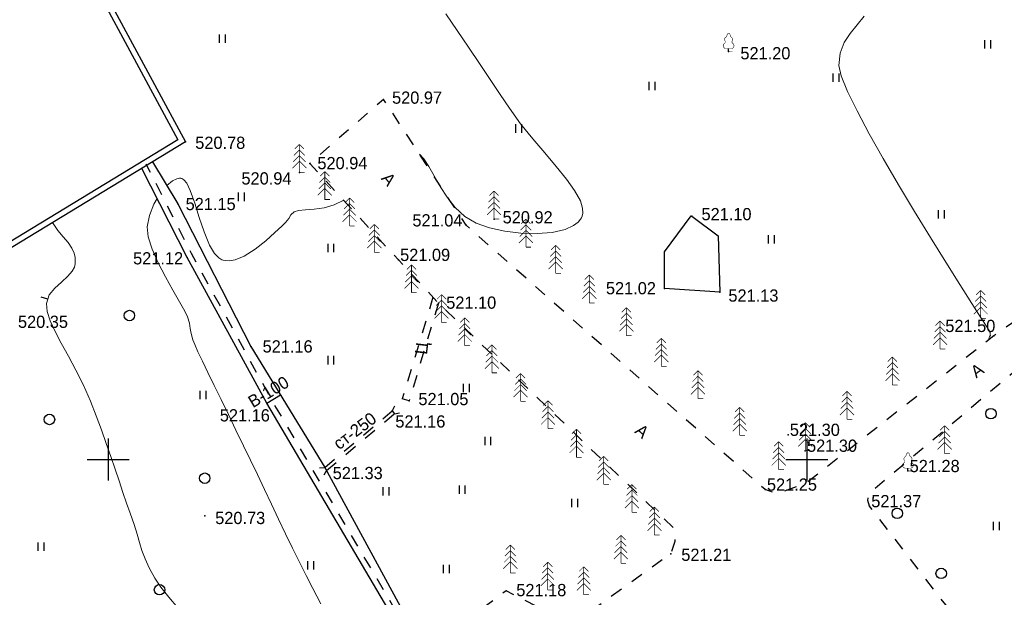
# Model space of a CAD drawing. Header units: millimetres. Extents: x 767170 to 66149698, y -983507 to 2493658.
# Tile 30 of 256: x 1444737 to 1515197, y -688462 to -647146. Entities that reach past the tile are written whole.
import ezdxf

# ---------------------------------------------------------------- set-up
doc = ezdxf.new("R2010")
doc.units = ezdxf.units.MM
doc.linetypes.add('Д_ТРОТ_ТРУБА', pattern=[3, 1.5, -1.5])
doc.linetypes.add('ДОРОГИ_СТРОЯЩ', pattern=[9, 8, -1])
for name, color, linetype in [('(001) Сетка', 92, 'Continuous'), ('(004) Точки рельефа', 7, 'Continuous'), ('(014) Водопровод', 5, 'ИК_Водопровод -------в--------'), ('(022) Возд. Линии', 7, 'Continuous'), ('(025) Дорога', 7, 'Continuous'), ('(027) Гидрография', 7, 'Continuous'), ('(028) Гидротехн.', 7, 'Continuous'), ('(031) Горизонтали', 42, 'Continuous'), ('(035) Откосы', 7, 'Continuous'), ('(036) Растительность', 7, 'Continuous'), ('(038) Деревья', 7, 'Continuous'), ('(040) Ограда', 7, 'Continuous')]:
    doc.layers.add(name, color=color, linetype=linetype)
doc.layers.add('(042) Бергштрих', color=32, linetype='Continuous', lineweight=30)
doc.styles.add('BM-431', font='txt')
doc.styles.add('D-431', font='txt')
doc.styles.get("Standard").update_dxf_attribs({"font": 'isocpeui.ttf'})
doc.linetypes.add('GAZ_VOZDUSH', pattern='A,1,-2,["~",Standard,S=3,R=0,X=-1.5,Y=-1.5],-1,10', length=14)
doc.linetypes.add('ИК_Водопровод -------в--------', pattern='A,9,-0.6,["В",Standard,S=1.2,R=0,X=0,Y=-0.6],-1.2', length=10.8)
doc.linetypes.add('ОГРАДА_БЕТ', pattern='A,4,["|",Standard,S=0.8,R=0,X=0,Y=-0.8],4', length=8)
doc.linetypes.add('ОТКОСЫ_НЕУКР', pattern='A,0.5,["|",Standard,S=1.2,R=0,X=0,Y=-1.2],1,["|",Standard,S=0.5,R=0,X=0,Y=-0.5],0.5', length=2)

# ---------------------------------------------------------------- blocks, each defined once
blk = doc.blocks.new('ell')
at = {"const_width": 0.05}
for points in [[(0, 1.6), (-0.386, 1.214)], [(0, 2), (-0.329, 1.671)], [(0, 0), (0, 2)], [(0, 2), (0.329, 1.671)], [(0, 1.6), (0.386, 1.214)], [(0, 0.8), (-0.5, 0.3)], [(0, 1.2), (-0.443, 0.757)], [(0, 1.2), (0.443, 0.757)], [(0, 0.8), (0.5, 0.3)], [(0, 0), (0.375, 0)]]:
    blk.add_lwpolyline(points, dxfattribs=at)
blk = doc.blocks.new('d')
at = {"layer": '(038) Деревья'}
blk.add_ellipse((0, 0), major_axis=(0.265, 0.265), ratio=1, start_param=5.497787, end_param=11.780972, dxfattribs=at)
blk = doc.blocks.new('I04010')
for p, q in [((-0.412273, 0.007146), (-0.412273, 1.207146)), ((0.387727, 1.207146), (0.387727, 0.007146))]:
    blk.add_line(p, q)
blk = doc.blocks.new('Setka')
at = {"layer": '(001) Сетка'}
for p, q in [((0, 1.5), (0, -1.5)), ((-1.5, 0), (1.5, 0))]:
    blk.add_line(p, q, dxfattribs=at)
blk = doc.blocks.new('karagach')
at = {"const_width": 0.05}
for points in [[(-0.42, 0.746, 0.383603), (-0.341, 1.004, 0.352912)], [(-0.277, 1.346, 0.430853), (-0.341, 1.004, 0.548276)], [(-0.277, 1.346, 0.181567), (-0.156, 1.546, 0.303004)], [(0, 1.75, 0.246034), (-0.156, 1.546, 0.489079)], [(0, 1.75, -0.246034), (0.156, 1.546, -0.489079)], [(0.277, 1.346, -0.181567), (0.156, 1.546, -0.303004)], [(0.277, 1.346, -0.430853), (0.341, 1.004, -0.548276)], [(0.42, 0.746, -0.383603), (0.341, 1.004, -0.352912)], [(-0.42, 0.746, 0.626949), (-0.291, 0.275, 0.702465)], [(0.42, 0.746, -0.626949), (0.291, 0.275, -0.702465)]]:
    blk.add_lwpolyline(points, format="xyb", dxfattribs=at)
for points in [[(0, 0.275), (-0.291, 0.275)], [(0, 0), (0, 0.275)], [(0, 0.275), (0.291, 0.275)], [(0, 0), (0.375, 0)]]:
    blk.add_lwpolyline(points, dxfattribs=at)
blk.add_lwpolyline([(0, 0), (0, 0.275)])
blk = doc.blocks.new('ell-flat-24-flat-1')
at = {"layer": '(038) Деревья', "const_width": 0.05}
for points in [[(0, 1.6), (-0.386, 1.214)], [(0, 2), (-0.329, 1.671)], [(0, 0), (0, 2)], [(0, 2), (0.329, 1.671)], [(0, 1.6), (0.386, 1.214)], [(0, 0.8), (-0.5, 0.3)], [(0, 1.2), (-0.443, 0.757)], [(0, 1.2), (0.443, 0.757)], [(0, 0.8), (0.5, 0.3)], [(0, 0), (0.375, 0)]]:
    blk.add_lwpolyline(points, dxfattribs=at)
blk = doc.blocks.new('ell-flat-23-flat-1')
at = {"layer": '(038) Деревья', "const_width": 0.05}
for points in [[(0, 1.6), (-0.386, 1.214)], [(0, 2), (-0.329, 1.671)], [(0, 0), (0, 2)], [(0, 2), (0.329, 1.671)], [(0, 1.6), (0.386, 1.214)], [(0, 0.8), (-0.5, 0.3)], [(0, 1.2), (-0.443, 0.757)], [(0, 1.2), (0.443, 0.757)], [(0, 0.8), (0.5, 0.3)], [(0, 0), (0.375, 0)]]:
    blk.add_lwpolyline(points, dxfattribs=at)
blk = doc.blocks.new('ell-flat-22-flat-1')
at = {"layer": '(038) Деревья', "const_width": 0.05}
for points in [[(0, 1.6), (-0.386, 1.214)], [(0, 2), (-0.329, 1.671)], [(0, 0), (0, 2)], [(0, 2), (0.329, 1.671)], [(0, 1.6), (0.386, 1.214)], [(0, 0.8), (-0.5, 0.3)], [(0, 1.2), (-0.443, 0.757)], [(0, 1.2), (0.443, 0.757)], [(0, 0.8), (0.5, 0.3)], [(0, 0), (0.375, 0)]]:
    blk.add_lwpolyline(points, dxfattribs=at)
blk = doc.blocks.new('ell-flat-25')
at = {"layer": '(038) Деревья', "const_width": 0.05}
for points in [[(0, 1.6), (-0.386, 1.214)], [(0, 2), (-0.329, 1.671)], [(0, 0), (0, 2)], [(0, 2), (0.329, 1.671)], [(0, 1.6), (0.386, 1.214)], [(0, 0.8), (-0.5, 0.3)], [(0, 1.2), (-0.443, 0.757)], [(0, 1.2), (0.443, 0.757)], [(0, 0.8), (0.5, 0.3)], [(0, 0), (0.375, 0)]]:
    blk.add_lwpolyline(points, dxfattribs=at)
blk = doc.blocks.new('ell-flat-28-flat-1')
at = {"layer": '(038) Деревья', "const_width": 0.05}
for points in [[(0, 1.6), (-0.386, 1.214)], [(0, 2), (-0.329, 1.671)], [(0, 0), (0, 2)], [(0, 2), (0.329, 1.671)], [(0, 1.6), (0.386, 1.214)], [(0, 0.8), (-0.5, 0.3)], [(0, 1.2), (-0.443, 0.757)], [(0, 1.2), (0.443, 0.757)], [(0, 0.8), (0.5, 0.3)], [(0, 0), (0.375, 0)]]:
    blk.add_lwpolyline(points, dxfattribs=at)
blk = doc.blocks.new('ell-flat-27-flat-1')
at = {"layer": '(038) Деревья', "const_width": 0.05}
for points in [[(0, 1.6), (-0.386, 1.214)], [(0, 2), (-0.329, 1.671)], [(0, 0), (0, 2)], [(0, 2), (0.329, 1.671)], [(0, 1.6), (0.386, 1.214)], [(0, 0.8), (-0.5, 0.3)], [(0, 1.2), (-0.443, 0.757)], [(0, 1.2), (0.443, 0.757)], [(0, 0.8), (0.5, 0.3)], [(0, 0), (0.375, 0)]]:
    blk.add_lwpolyline(points, dxfattribs=at)
blk = doc.blocks.new('ell-flat-26-flat-1')
at = {"layer": '(038) Деревья', "const_width": 0.05}
for points in [[(0, 1.6), (-0.386, 1.214)], [(0, 2), (-0.329, 1.671)], [(0, 0), (0, 2)], [(0, 2), (0.329, 1.671)], [(0, 1.6), (0.386, 1.214)], [(0, 0.8), (-0.5, 0.3)], [(0, 1.2), (-0.443, 0.757)], [(0, 1.2), (0.443, 0.757)], [(0, 0.8), (0.5, 0.3)], [(0, 0), (0.375, 0)]]:
    blk.add_lwpolyline(points, dxfattribs=at)
blk = doc.blocks.new('karagach-flat-2-flat-1-flat-1')
at = {"layer": '(038) Деревья', "const_width": 0.0375}
for points in [[(-0.315, 0.559, 0.383603), (-0.255, 0.753, 0.352912)], [(-0.208, 1.009, 0.430853), (-0.255, 0.753, 0.548276)], [(-0.208, 1.009, 0.181567), (-0.117, 1.159, 0.303004)], [(0, 1.312, 0.246034), (-0.117, 1.159, 0.489079)], [(0, 1.312, -0.246034), (0.117, 1.159, -0.489079)], [(0.208, 1.009, -0.181567), (0.117, 1.159, -0.303004)], [(0.208, 1.009, -0.430853), (0.255, 0.753, -0.548276)], [(0.315, 0.559, -0.383603), (0.255, 0.753, -0.352912)], [(-0.315, 0.559, 0.626949), (-0.218, 0.206, 0.702465)], [(0.315, 0.559, -0.626949), (0.218, 0.206, -0.702465)]]:
    blk.add_lwpolyline(points, format="xyb", dxfattribs=at)
for points in [[(0, 0.206), (-0.218, 0.206)], [(0, 0), (0, 0.206)], [(0, 0.206), (0.218, 0.206)], [(0, 0), (0.281, 0)]]:
    blk.add_lwpolyline(points, dxfattribs=at)
at = {"layer": '(038) Деревья'}
blk.add_lwpolyline([(0, 0), (0, 0.206)], dxfattribs=at)
blk = doc.blocks.new('ell-flat-32')
at = {"layer": '(038) Деревья', "const_width": 0.05}
for points in [[(0, 1.6), (-0.386, 1.214)], [(0, 2), (-0.329, 1.671)], [(0, 0), (0, 2)], [(0, 2), (0.329, 1.671)], [(0, 1.6), (0.386, 1.214)], [(0, 0.8), (-0.5, 0.3)], [(0, 1.2), (-0.443, 0.757)], [(0, 1.2), (0.443, 0.757)], [(0, 0.8), (0.5, 0.3)], [(0, 0), (0.375, 0)]]:
    blk.add_lwpolyline(points, dxfattribs=at)
blk = doc.blocks.new('ell-flat-33')
at = {"layer": '(038) Деревья', "const_width": 0.05}
for points in [[(0, 1.6), (-0.386, 1.214)], [(0, 2), (-0.329, 1.671)], [(0, 0), (0, 2)], [(0, 2), (0.329, 1.671)], [(0, 1.6), (0.386, 1.214)], [(0, 0.8), (-0.5, 0.3)], [(0, 1.2), (-0.443, 0.757)], [(0, 1.2), (0.443, 0.757)], [(0, 0.8), (0.5, 0.3)], [(0, 0), (0.375, 0)]]:
    blk.add_lwpolyline(points, dxfattribs=at)
blk = doc.blocks.new('ell-flat-34')
at = {"layer": '(038) Деревья', "const_width": 0.05}
for points in [[(0, 1.6), (-0.386, 1.214)], [(0, 2), (-0.329, 1.671)], [(0, 0), (0, 2)], [(0, 2), (0.329, 1.671)], [(0, 1.6), (0.386, 1.214)], [(0, 0.8), (-0.5, 0.3)], [(0, 1.2), (-0.443, 0.757)], [(0, 1.2), (0.443, 0.757)], [(0, 0.8), (0.5, 0.3)], [(0, 0), (0.375, 0)]]:
    blk.add_lwpolyline(points, dxfattribs=at)
blk = doc.blocks.new('ell-flat-35')
at = {"layer": '(038) Деревья', "const_width": 0.05}
for points in [[(0, 1.6), (-0.386, 1.214)], [(0, 2), (-0.329, 1.671)], [(0, 0), (0, 2)], [(0, 2), (0.329, 1.671)], [(0, 1.6), (0.386, 1.214)], [(0, 0.8), (-0.5, 0.3)], [(0, 1.2), (-0.443, 0.757)], [(0, 1.2), (0.443, 0.757)], [(0, 0.8), (0.5, 0.3)], [(0, 0), (0.375, 0)]]:
    blk.add_lwpolyline(points, dxfattribs=at)
blk = doc.blocks.new('ell-flat-36')
at = {"layer": '(038) Деревья', "const_width": 0.05}
for points in [[(0, 1.6), (-0.386, 1.214)], [(0, 2), (-0.329, 1.671)], [(0, 0), (0, 2)], [(0, 2), (0.329, 1.671)], [(0, 1.6), (0.386, 1.214)], [(0, 0.8), (-0.5, 0.3)], [(0, 1.2), (-0.443, 0.757)], [(0, 1.2), (0.443, 0.757)], [(0, 0.8), (0.5, 0.3)], [(0, 0), (0.375, 0)]]:
    blk.add_lwpolyline(points, dxfattribs=at)
blk = doc.blocks.new('ell-flat-37')
at = {"layer": '(038) Деревья', "const_width": 0.05}
for points in [[(0, 1.6), (-0.386, 1.214)], [(0, 2), (-0.329, 1.671)], [(0, 0), (0, 2)], [(0, 2), (0.329, 1.671)], [(0, 1.6), (0.386, 1.214)], [(0, 0.8), (-0.5, 0.3)], [(0, 1.2), (-0.443, 0.757)], [(0, 1.2), (0.443, 0.757)], [(0, 0.8), (0.5, 0.3)], [(0, 0), (0.375, 0)]]:
    blk.add_lwpolyline(points, dxfattribs=at)
blk = doc.blocks.new('ell-flat-38')
at = {"layer": '(038) Деревья', "const_width": 0.05}
for points in [[(0, 1.6), (-0.386, 1.214)], [(0, 2), (-0.329, 1.671)], [(0, 0), (0, 2)], [(0, 2), (0.329, 1.671)], [(0, 1.6), (0.386, 1.214)], [(0, 0.8), (-0.5, 0.3)], [(0, 1.2), (-0.443, 0.757)], [(0, 1.2), (0.443, 0.757)], [(0, 0.8), (0.5, 0.3)], [(0, 0), (0.375, 0)]]:
    blk.add_lwpolyline(points, dxfattribs=at)
blk = doc.blocks.new('ell-flat-31-flat-1')
at = {"layer": '(038) Деревья', "const_width": 0.05}
for points in [[(0, 1.6), (-0.386, 1.214)], [(0, 2), (-0.329, 1.671)], [(0, 0), (0, 2)], [(0, 2), (0.329, 1.671)], [(0, 1.6), (0.386, 1.214)], [(0, 0.8), (-0.5, 0.3)], [(0, 1.2), (-0.443, 0.757)], [(0, 1.2), (0.443, 0.757)], [(0, 0.8), (0.5, 0.3)], [(0, 0), (0.375, 0)]]:
    blk.add_lwpolyline(points, dxfattribs=at)
blk = doc.blocks.new('ell-flat-30-flat-1')
at = {"layer": '(038) Деревья', "const_width": 0.05}
for points in [[(0, 1.6), (-0.386, 1.214)], [(0, 2), (-0.329, 1.671)], [(0, 0), (0, 2)], [(0, 2), (0.329, 1.671)], [(0, 1.6), (0.386, 1.214)], [(0, 0.8), (-0.5, 0.3)], [(0, 1.2), (-0.443, 0.757)], [(0, 1.2), (0.443, 0.757)], [(0, 0.8), (0.5, 0.3)], [(0, 0), (0.375, 0)]]:
    blk.add_lwpolyline(points, dxfattribs=at)
blk = doc.blocks.new('ell-flat-29-flat-1')
at = {"layer": '(038) Деревья', "const_width": 0.05}
for points in [[(0, 1.6), (-0.386, 1.214)], [(0, 2), (-0.329, 1.671)], [(0, 0), (0, 2)], [(0, 2), (0.329, 1.671)], [(0, 1.6), (0.386, 1.214)], [(0, 0.8), (-0.5, 0.3)], [(0, 1.2), (-0.443, 0.757)], [(0, 1.2), (0.443, 0.757)], [(0, 0.8), (0.5, 0.3)], [(0, 0), (0.375, 0)]]:
    blk.add_lwpolyline(points, dxfattribs=at)
blk = doc.blocks.new('ell-flat-2-flat-1-flat-1')
at = {"layer": '(038) Деревья', "const_width": 0.05}
for points in [[(0, 1.6), (-0.386, 1.214)], [(0, 2), (-0.329, 1.671)], [(0, 0), (0, 2)], [(0, 2), (0.329, 1.671)], [(0, 1.6), (0.386, 1.214)], [(0, 0.8), (-0.5, 0.3)], [(0, 1.2), (-0.443, 0.757)], [(0, 1.2), (0.443, 0.757)], [(0, 0.8), (0.5, 0.3)], [(0, 0), (0.375, 0)]]:
    blk.add_lwpolyline(points, dxfattribs=at)
blk = doc.blocks.new('A$C27c3a978')
at = {"layer": '(004) Точки рельефа', "color": 7, "linetype": 'ByBlock', "lineweight": -2}
for p in [(-17312, 56130), (-42005, 52703), (-56183, 49660), (-47281, 48124), (-48029, 47480), (-56728, 45241), (-36093, 43695), (-34101, 44141), (-19952, 44357), (-56063, 41388), (-40945, 41222), (-21902, 39163), (-17934, 38909), (-38075, 38127), (1677, 35789), (-51498, 35021), (-40182, 31136), (-50352, 30964), (-41389, 30412), (-13056, 28711), (-11826, 27573), (-46208, 26379), (-4481, 26120), (-14694, 24793), (-7228, 23608), (-54787, 22916), (-21457, 20203), (-33238, 17546)]:
    blk.add_point(p, dxfattribs=at)
at = {"layer": '(014) Водопровод', "linetype": 'GAZ_VOZDUSH', "ltscale": 600, "flags": 128}
blk.add_lwpolyline([(-50352, 30964), (-49379, 31559)], dxfattribs=at)
at = {"layer": '(025) Дорога', "linetype": 'Д_ТРОТ_ТРУБА', "ltscale": 600, "flags": 128}
for points in [[(31408, 59341), (12887, 43852), (11499, 42551), (1677, 35789), (-11752, 25256), (-13817, 24499), (-14694, 24793), (-36093, 43695), (-42005, 52703), (-47281, 48124), (-40945, 41222), (-38075, 38127), (-21168, 21959), (-21168, 21070), (-21457, 20203), (-28279, 15291), (-28689, 15178), (-29438, 15613), (-33238, 17546), (-38968, 13289), (-39584, 12685), (-52221, 7498), (-68965, -1076), (-92979, -13284), (-117328, -30813), (-134879, -45975), (-135854, -46858), (-134072, -48828), (-125964, -41365), (-101690, -23957), (-84875, -14932), (-74971, -10028), (-52769, 1661), (-38144, 10164), (-35966, 10948), (-33321, 11295), (-31553, 11047), (-30456, 10733), (-25547, 3367), (-25420, 1997), (-26350, 272), (-28693, -2466), (-27563, -4314), (-27563, -4314), (-27563, -4314)], [(100925, 15271), (95613, 9137), (81693, -371), (81356, -740), (75493, -3902), (71578, -4483), (67599, -3343), (39883, 2062), (2814, 11074), (1680, 12087), (-7228, 23608), (-7345, 24018), (-7281, 24506), (6570, 36137), (34134, 56499)], [(-38469, 38552), (-40661, 31280)], [(-38075, 38127), (-40182, 31136)], [(-40182, 31136), (-40661, 31280)]]:
    blk.add_lwpolyline(points, dxfattribs=at)
at = {"layer": '(028) Гидротехн.', "color": 3, "linetype": 'Д_ТРОТ_ТРУБА', "ltscale": 600, "flags": 128}
blk.add_lwpolyline([(-39270, 12978), (-50038, 31257), (-55749, 41681), (-58985, 48059)], dxfattribs=at)
at = {"layer": '(028) Гидротехн.', "ltscale": 600}
for points in [[(-58533, 48232), (-56728, 45241), (-51498, 35021), (-46208, 26379), (-40360, 15616), (-38968, 13289)], [(-39584, 12685), (-50352, 30964), (-56063, 41388), (-59300, 47766)]]:
    blk.add_lwpolyline(points, dxfattribs=at)
at = {"layer": '(028) Гидротехн.', "linetype": 'Д_ТРОТ_ТРУБА', "ltscale": 600}
for points in [[(-46208, 26379), (-41389, 30412)], [(-46086, 26155), (-41229, 30220)]]:
    blk.add_lwpolyline(points, dxfattribs=at)
at = {"layer": '(031) Горизонтали', "color": 42, "linetype": 'Continuous', "lineweight": 0, "ltscale": 600}
for points in [[(1401, 35573), (1358, 35575), (1312, 35613), (1364, 35721), (1418, 35830), (1412, 35894), (1399, 35984), (1369, 36119), (1208, 36371), (767, 37057), (93, 38111), (-769, 39466), (-1771, 41057), (-2866, 42818), (-4009, 44683), (-5153, 46587), (-6251, 48464), (-7257, 50247), (-8124, 51872), (-8805, 53272), (-9255, 54382), (-9425, 55135), (-9335, 56018), (-9049, 56762), (-8625, 57416), (-8123, 58028), (-7602, 58648)], [(-39438, 48791), (-39114, 48444), (-38770, 47904), (-38390, 47229), (-37958, 46476), (-37457, 45704), (-36872, 44971), (-36184, 44335), (-35379, 43854), (-34421, 43516), (-33329, 43273), (-32174, 43132), (-31023, 43103), (-29946, 43191), (-29010, 43404), (-28410, 43670), (-28070, 43927), (-27903, 44127), (-27840, 44236), (-27796, 44338), (-27746, 44554), (-27758, 44909), (-27922, 45437), (-28331, 46180), (-28923, 47005), (-29652, 47905), (-30472, 48870), (-31334, 49891), (-32194, 50959), (-33003, 52065), (-33665, 53042), (-34382, 54115), (-35142, 55258), (-35932, 56442), (-36738, 57640), (-37547, 58824)], [(-57518, 46550), (-57112, 46874), (-56803, 47018), (-56602, 47056), (-56504, 47056), (-56433, 47042), (-56293, 46957), (-56093, 46704), (-55836, 46174), (-55521, 45286), (-55196, 44262), (-54845, 43220), (-54452, 42281), (-54097, 41686), (-53800, 41370), (-53586, 41236), (-53474, 41195), (-53341, 41166), (-53062, 41154), (-52614, 41235), (-51985, 41496), (-51188, 41993), (-50435, 42585), (-49784, 43168), (-49295, 43642), (-49025, 43904), (-48794, 44179), (-48642, 44434), (-48394, 44666), (-48097, 44745), (-47602, 44791), (-46968, 44847), (-46259, 44953), (-45535, 45151), (-44857, 45483)], [(-46484, 16614), (-47065, 17719), (-47536, 18637), (-48019, 19600), (-48512, 20600), (-49012, 21629), (-49517, 22678), (-50024, 23739), (-50531, 24803), (-51036, 25861), (-51535, 26905), (-52026, 27927), (-52569, 29048), (-53110, 30157), (-53633, 31228), (-54127, 32237), (-54576, 33160), (-54967, 33972), (-55287, 34650), (-55521, 35168), (-55657, 35502), (-55784, 35957), (-55844, 36324), (-55902, 36692), (-56025, 37148), (-56223, 37560), (-56597, 38221), (-57083, 39062), (-57615, 40015), (-58129, 41011), (-58561, 41982), (-58845, 42859), (-58917, 43575), (-58753, 44403), (-58440, 45216), (-58209, 45617)], [(-56738, 16329), (-57380, 17086), (-57938, 17804), (-58375, 18465), (-58779, 19204), (-59072, 19844), (-59291, 20429), (-59470, 21003), (-59647, 21612), (-59857, 22299), (-60136, 23110), (-60392, 23826), (-60655, 24592), (-60928, 25405), (-61215, 26262), (-61520, 27160), (-61844, 28097), (-62193, 29070), (-62568, 30076), (-62974, 31112), (-63477, 32260), (-64016, 33338), (-64557, 34341), (-65067, 35266), (-65511, 36107), (-65856, 36862), (-66069, 37525), (-66115, 38094), (-65923, 38709), (-65539, 39204), (-65063, 39632), (-64593, 40048), (-64288, 40406), (-64133, 40708), (-64078, 40931), (-64066, 41051), (-64064, 41170), (-64079, 41394), (-64145, 41696), (-64301, 42051), (-64584, 42457), (-64931, 42865), (-65311, 43324), (-65688, 43884)]]:
    blk.add_lwpolyline(points, dxfattribs=at)
at = {"layer": '(035) Откосы', "linetype": 'ОТКОСЫ_НЕУКР', "ltscale": 600}
blk.add_lwpolyline([(-19952, 44357), (-18048, 42944), (-17934, 38909), (-21902, 39163), (-21902, 41791), (-19982, 44379)], dxfattribs=at)
at = {"layer": '(040) Ограда', "ltscale": 600, "flags": 128}
blk.add_lwpolyline([(-61315, 68855), (-65578, 66237), (-56716, 49804), (-133409, 3199), (-196390, -35056), (-116663, -156246), (-112045, -162786)], dxfattribs=at)
at = {"layer": '(040) Ограда', "linetype": 'ОГРАДА_БЕТ', "ltscale": 600, "flags": 128}
blk.add_lwpolyline([(-60764, 68723), (-65046, 66094), (-56183, 49660), (-133201, 2857), (-195828, -35182), (-116332, -156020), (-111718, -162556)], dxfattribs=at)
at = {"layer": '(042) Бергштрих', "color": 32, "linetype": 'Continuous', "lineweight": 30, "ltscale": 600}
blk.add_line((-66019, 38401), (-66497, 38550), dxfattribs=at)
at = {"ltscale": 600}
for points in [[(-41218, 30757), (-41392, 30416), (-41229, 30220), (-40858, 30280)], [(-46590, 26342), (-46208, 26379), (-46086, 26155), (-46278, 25832)]]:
    blk.add_lwpolyline(points, dxfattribs=at)
at = {"layer": '(001) Сетка', "xscale": 1000, "yscale": 1000, "zscale": 1000}
for p in [(-61715, 26950), (-11715, 26950)]:
    blk.add_blockref('Setka', p, dxfattribs=at)
at = {"layer": '(022) Возд. Линии', "xscale": 1000, "yscale": 1000, "zscale": 1000}
for name, p in [('karagach-flat-2-flat-1-flat-1', (-17312, 56130)), ('ell-flat-2-flat-1-flat-1', (-48029, 47480)), ('ell-flat-31-flat-1', (-46208, 45539)), ('ell-flat-38', (-34101, 44141)), ('ell-flat-30-flat-1', (-44436, 43649)), ('ell-flat-29-flat-1', (-42665, 41761)), ('ell-flat-37', (-31817, 42131)), ('ell-flat-36', (-29690, 40260)), ('ell-flat-35', (-27277, 38138)), ('ell-flat-22-flat-1', (728, 37036)), ('ell-flat-34', (-24626, 35806)), ('ell-flat-23-flat-1', (-2177, 34846)), ('ell-flat-33', (-22131, 33610)), ('ell-flat-24-flat-1', (-5587, 32276)), ('ell-flat-32', (-19505, 31301)), ('ell-flat-25', (-8841, 29823)), ('ell-flat-28-flat-1', (-16517, 28672)), ('ell-flat-26-flat-1', (-11826, 27573)), ('ell-flat-27-flat-1', (-13727, 26217))]:
    blk.add_blockref(name, p, dxfattribs=at)
at = {"layer": '(036) Растительность', "linetype": 'Continuous', "xscale": 500, "yscale": 500, "zscale": 500}
for p in [(-53537, 56750), (1230, 56336), (-9622, 53956), (-22790, 53361), (-32334, 50315), (-52172, 45428), (-2078, 44173), (-14254, 42388), (-45774, 41760), (-45774, 33745), (-54914, 31243), (-36076, 31754), (-34537, 27970), (-41818, 24363), (-36372, 24482), (-28322, 23536), (1858, 21891), (-66511, 20411), (-47220, 19074), (-37497, 18806)]:
    blk.add_blockref('I04010', p, dxfattribs=at)
at = {"layer": '(038) Деревья', "linetype": 'Continuous'}
for name, p, xscale, yscale, zscale in [('ell', (-40005, 38875), 1000, 1000, 1000), ('ell', (-37857, 36734), 1000, 1000, 1000), ('d', (-60194, 37240), 1000, 1000, 1000), ('ell', (-36193, 35076), 1000, 1000, 1000), ('ell', (-34252, 33141), 1000, 1000, 1000), ('ell', (-32202, 31098), 1000, 1000, 1000), ('ell', (-30240, 29143), 1000, 1000, 1000), ('d', (1461, 30219), 1000, 1000, 1000), ('d', (-65911, 29805), 1000, 1000, 1000), ('ell', (-28198, 27107), 1000, 1000, 1000), ('ell', (-1850, 27361), 1000, 1000, 1000), ('ell', (-26250, 25166), 1000, 1000, 1000), ('karagach', (-4481, 26120), 750, 750, 750), ('d', (-54800, 25602), 1000, 1000, 1000), ('ell', (-24235, 23158), 1000, 1000, 1000), ('ell', (-22618, 21546), 1000, 1000, 1000), ('d', (-5244, 23089), 1000, 1000, 1000), ('ell', (-25021, 19516), 1000, 1000, 1000), ('ell', (-32934, 18826), 1000, 1000, 1000), ('ell', (-30255, 17600), 1000, 1000, 1000), ('ell', (-27674, 17275), 1000, 1000, 1000), ('d', (-2097, 18795), 1000, 1000, 1000), ('d', (-58036, 17628), 1000, 1000, 1000)]:
    blk.add_blockref(name, p, dxfattribs=dict(at, xscale=xscale, yscale=yscale, zscale=zscale))
at = {"layer": '(004) Точки рельефа', "linetype": 'ByBlock', "char_height": 875, "attachment_point": 4, "style": 'D-431'}
for s, insert in [('521.20', (-16469, 55996)), ('520.97', (-41397, 52821)), ('520.78', (-55480, 49592)), ('520.94', (-46738, 48137)), ('520.94', (-52173, 47043)), ('521.15', (-56168, 45210)), ('521.04', (-39939, 44044)), ('520.92', (-33482, 44262)), ('521.10', (-19252, 44488)), ('521.12', (-59927, 41328)), ('521.09', (-40820, 41572)), ('521.02', (-26092, 39188)), ('521.13', (-17327, 38665)), ('521.10', (-37521, 38157)), ('520.35', (-68166, 36787)), ('521.50', (-1805, 36491)), ('521.16', (-50660, 35026)), ('521.05', (-39510, 31260)), ('521.16', (-53723, 30097)), ('521.16', (-41160, 29657)), ('521.30', (-12931, 29061)), ('521.30', (-11701, 27923)), ('521.28', (-4356, 26470)), ('521.33', (-45643, 25968)), ('521.25', (-14569, 25143)), ('521.37', (-7103, 23958)), ('520.73', (-54053, 22755)), ('521.21', (-20698, 20120)), ('521.18', (-32505, 17597))]:
    blk.add_mtext(s, dxfattribs=dict(at, insert=insert))
at = {"layer": '(014) Водопровод', "color": 0, "linetype": 'Continuous', "style": 'BM-431'}
blk.add_text('В-100', height=875, rotation=30.93146, dxfattribs=at).set_placement((-51353, 30605))
at = {"layer": '(025) Дорога', "linetype": 'ДОРОГИ_СТРОЯЩ', "style": 'BM-431'}
for s, rotation, p in [('A', 309.26065, (-42222, 47023)), ('Ц', 83.32407, (-38898, 34416)), ('A', 35.47029, (410, 32730)), ('A', 319.67579, (-24085, 28894))]:
    blk.add_text(s, height=875, rotation=rotation, dxfattribs=at).set_placement(p)
at = {"layer": '(027) Гидрография', "color": 0, "style": 'D-431'}
blk.add_text('ст-250', height=875, rotation=37.10096, dxfattribs=at).set_placement((-45183, 27597))

msp = doc.modelspace()

# ---------------------------------------------------------------- block references
msp.add_blockref('A$C27c3a978', (1512780.29, -705547.05))

doc.saveas('drawing.dxf')
